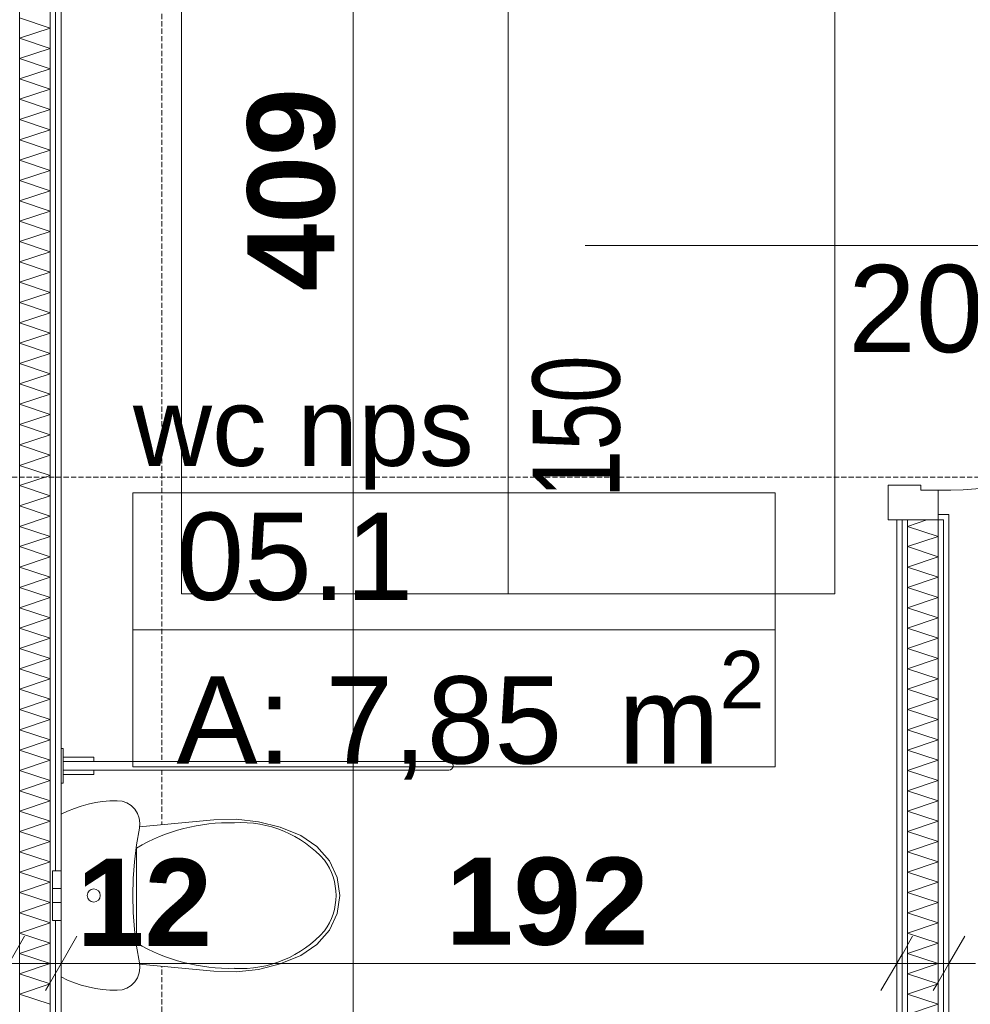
# Model space of a CAD drawing. Extents: x -7314 to 11761, y 144 to 9383.
# Tile 132 of 193: x 2996 to 3215, y 8366 to 8592. Entities that reach past the tile are written whole.
import ezdxf
from ezdxf.xclip import XClip

# ---------------------------------------------------------------- set-up
doc = ezdxf.new("R2010")
doc.units = 0
doc.header["$MEASUREMENT"] = 0
doc.header["$XCLIPFRAME"] = 0
doc.linetypes.add('Krawędzie ukryte', pattern=[68, 48, -20])
doc.linetypes.add('Wipeout_Contour', pattern=[20000, 0, -20000])
for name, color, linetype in [('FORMA - Arch 01 - 220-A Ściany', 7, 'Continuous'), ('FORMA - Arch 01 - 410-K Osie', 7, 'Continuous'), ('FORMA - Arch 01 - 540-I Ogrzewanie', 7, 'Continuous'), ('FORMA - Arch 02 - Strefy', 7, 'Continuous'), ('FORMA - Arch 04 - Wymiary ogólne', 7, 'Continuous')]:
    doc.layers.add(name, color=color, linetype=linetype)
doc.styles.add('STYL_AUTOMATYCZNY_2', font='arial.ttf')
doc.styles.add('STYL_AUTOMATYCZNY_7', font='arial.ttf', dxfattribs={"width": 0.7})
doc.styles.add('STYL_AUTOMATYCZNY_9', font='arial.ttf')
pattern_1 = [(0, (4185.3, -5972.398), (0, 7.5), [0, -7.5])]

# ---------------------------------------------------------------- blocks, each defined once
blk = doc.blocks.new('*X151')
at = {"layer": 'FORMA - Arch 01 - 220-A Ściany', "color": 7, "linetype": 'Continuous', "lineweight": 5, "ltscale": 0.025}
for p, q in [((3003.37, 8589.94), (2996.37, 8592.27)), ((2996.37, 8587.6), (3003.37, 8589.94)), ((3003.37, 8585.27), (2996.37, 8587.6)), ((2996.37, 8582.94), (3003.37, 8585.27)), ((3003.37, 8580.6), (2996.37, 8582.94)), ((2996.37, 8578.27), (3003.37, 8580.6)), ((3003.37, 8575.94), (2996.37, 8578.27)), ((2996.37, 8573.6), (3003.37, 8575.94)), ((3003.37, 8571.27), (2996.37, 8573.6)), ((2996.37, 8568.94), (3003.37, 8571.27)), ((3003.37, 8566.6), (2996.37, 8568.94)), ((2996.37, 8564.27), (3003.37, 8566.6)), ((3003.37, 8561.94), (2996.37, 8564.27)), ((2996.37, 8559.6), (3003.37, 8561.94)), ((3003.37, 8557.27), (2996.37, 8559.6)), ((2996.37, 8554.94), (3003.37, 8557.27)), ((3003.37, 8552.6), (2996.37, 8554.94)), ((2996.37, 8550.27), (3003.37, 8552.6)), ((3003.37, 8547.94), (2996.37, 8550.27)), ((2996.37, 8545.6), (3003.37, 8547.94)), ((3003.37, 8543.27), (2996.37, 8545.6)), ((2996.37, 8540.94), (3003.37, 8543.27)), ((3003.37, 8538.6), (2996.37, 8540.94)), ((2996.37, 8536.27), (3003.37, 8538.6)), ((3003.37, 8533.94), (2996.37, 8536.27)), ((2996.37, 8531.6), (3003.37, 8533.94)), ((3003.37, 8529.27), (2996.37, 8531.6)), ((2996.37, 8526.94), (3003.37, 8529.27)), ((3003.37, 8524.6), (2996.37, 8526.94)), ((2996.37, 8522.27), (3003.37, 8524.6)), ((3003.37, 8519.94), (2996.37, 8522.27)), ((2996.37, 8517.6), (3003.37, 8519.94)), ((3003.37, 8515.27), (2996.37, 8517.6)), ((2996.37, 8512.94), (3003.37, 8515.27)), ((3003.37, 8510.6), (2996.37, 8512.94)), ((2996.37, 8508.27), (3003.37, 8510.6)), ((3003.37, 8505.94), (2996.37, 8508.27)), ((2996.37, 8503.6), (3003.37, 8505.94)), ((3003.37, 8501.27), (2996.37, 8503.6)), ((2996.37, 8498.94), (3003.37, 8501.27)), ((3003.37, 8496.6), (2996.37, 8498.94)), ((2996.37, 8494.27), (3003.37, 8496.6)), ((3003.37, 8491.94), (2996.37, 8494.27)), ((2996.37, 8489.6), (3003.37, 8491.94)), ((3003.37, 8487.27), (2996.37, 8489.6)), ((2996.37, 8484.94), (3003.37, 8487.27)), ((3003.37, 8482.6), (2996.37, 8484.94)), ((2996.37, 8480.27), (3003.37, 8482.6)), ((3003.37, 8477.94), (2996.37, 8480.27)), ((2996.37, 8475.6), (3003.37, 8477.94)), ((3003.37, 8473.27), (2996.37, 8475.6)), ((2996.37, 8470.94), (3003.37, 8473.27)), ((3003.37, 8468.6), (2996.37, 8470.94)), ((2996.37, 8466.27), (3003.37, 8468.6)), ((3003.37, 8463.94), (2996.37, 8466.27)), ((2996.37, 8461.6), (3003.37, 8463.94)), ((3003.37, 8459.27), (2996.37, 8461.6)), ((2996.37, 8456.94), (3003.37, 8459.27)), ((3003.37, 8454.6), (2996.37, 8456.94)), ((2996.37, 8452.27), (3003.37, 8454.6)), ((3003.37, 8449.94), (2996.37, 8452.27)), ((2996.37, 8447.6), (3003.37, 8449.94)), ((3003.37, 8445.27), (2996.37, 8447.6)), ((2996.37, 8442.94), (3003.37, 8445.27)), ((3003.37, 8440.6), (2996.37, 8442.94)), ((2996.37, 8438.27), (3003.37, 8440.6)), ((3003.37, 8435.94), (2996.37, 8438.27)), ((2996.37, 8433.6), (3003.37, 8435.94)), ((3003.37, 8431.27), (2996.37, 8433.6)), ((2996.37, 8428.94), (3003.37, 8431.27)), ((3003.37, 8426.6), (2996.37, 8428.94)), ((2996.37, 8424.27), (3003.37, 8426.6)), ((3003.37, 8421.94), (2996.37, 8424.27)), ((2996.37, 8419.6), (3003.37, 8421.94)), ((3003.37, 8417.27), (2996.37, 8419.6)), ((2996.37, 8414.94), (3003.37, 8417.27)), ((3003.37, 8412.6), (2996.37, 8414.94)), ((2996.37, 8410.27), (3003.37, 8412.6)), ((3003.37, 8407.94), (2996.37, 8410.27)), ((2996.37, 8405.6), (3003.37, 8407.94)), ((3003.37, 8403.27), (2996.37, 8405.6)), ((2996.37, 8400.94), (3003.37, 8403.27)), ((3003.37, 8398.6), (2996.37, 8400.94)), ((2996.37, 8396.27), (3003.37, 8398.6)), ((3003.37, 8393.94), (2996.37, 8396.27)), ((2996.37, 8391.6), (3003.37, 8393.94)), ((3003.37, 8389.27), (2996.37, 8391.6)), ((2996.37, 8386.94), (3003.37, 8389.27)), ((3003.37, 8384.6), (2996.37, 8386.94)), ((2996.37, 8382.27), (3003.37, 8384.6)), ((3003.37, 8379.94), (2996.37, 8382.27)), ((2996.37, 8377.6), (3003.37, 8379.94)), ((3003.37, 8375.27), (2996.37, 8377.6)), ((2996.37, 8372.94), (3003.37, 8375.27)), ((3003.37, 8370.6), (2996.37, 8372.94)), ((2996.37, 8368.27), (3003.37, 8370.6)), ((3003.37, 8365.94), (2996.37, 8368.27))]:
    blk.add_line(p, q, dxfattribs=at)
blk = doc.blocks.new('*X153')
at = {"layer": 'FORMA - Arch 01 - 220-A Ściany', "color": 7, "linetype": 'Continuous', "lineweight": 5, "ltscale": 0.025}
for p, q in [((3200.21, 8475.6), (3204.61, 8477.07)), ((3207.21, 8473.27), (3200.21, 8475.6)), ((3200.21, 8470.94), (3207.21, 8473.27)), ((3207.21, 8468.6), (3200.21, 8470.94)), ((3200.21, 8466.27), (3207.21, 8468.6)), ((3207.21, 8463.94), (3200.21, 8466.27)), ((3200.21, 8461.6), (3207.21, 8463.94)), ((3207.21, 8459.27), (3200.21, 8461.6)), ((3200.21, 8456.94), (3207.21, 8459.27)), ((3207.21, 8454.6), (3200.21, 8456.94)), ((3200.21, 8452.27), (3207.21, 8454.6)), ((3207.21, 8449.94), (3200.21, 8452.27)), ((3200.21, 8447.6), (3207.21, 8449.94)), ((3207.21, 8445.27), (3200.21, 8447.6)), ((3200.21, 8442.94), (3207.21, 8445.27)), ((3207.21, 8440.6), (3200.21, 8442.94)), ((3200.21, 8438.27), (3207.21, 8440.6)), ((3207.21, 8435.94), (3200.21, 8438.27)), ((3200.21, 8433.6), (3207.21, 8435.94)), ((3207.21, 8431.27), (3200.21, 8433.6)), ((3200.21, 8428.94), (3207.21, 8431.27)), ((3207.21, 8426.6), (3200.21, 8428.94)), ((3200.21, 8424.27), (3207.21, 8426.6)), ((3207.21, 8421.94), (3200.21, 8424.27)), ((3200.21, 8419.6), (3207.21, 8421.94)), ((3207.21, 8417.27), (3200.21, 8419.6)), ((3200.21, 8414.94), (3207.21, 8417.27)), ((3207.21, 8412.6), (3200.21, 8414.94)), ((3200.21, 8410.27), (3207.21, 8412.6)), ((3207.21, 8407.94), (3200.21, 8410.27)), ((3200.21, 8405.6), (3207.21, 8407.94)), ((3207.21, 8403.27), (3200.21, 8405.6)), ((3200.21, 8400.94), (3207.21, 8403.27)), ((3207.21, 8398.6), (3200.21, 8400.94)), ((3200.21, 8396.27), (3207.21, 8398.6)), ((3207.21, 8393.94), (3200.21, 8396.27)), ((3200.21, 8391.6), (3207.21, 8393.94)), ((3207.21, 8389.27), (3200.21, 8391.6)), ((3200.21, 8386.94), (3207.21, 8389.27)), ((3207.21, 8384.6), (3200.21, 8386.94)), ((3200.21, 8382.27), (3207.21, 8384.6)), ((3207.21, 8379.94), (3200.21, 8382.27)), ((3200.21, 8377.6), (3207.21, 8379.94)), ((3207.21, 8375.27), (3200.21, 8377.6)), ((3200.21, 8372.94), (3207.21, 8375.27)), ((3207.21, 8370.6), (3200.21, 8372.94)), ((3200.21, 8368.27), (3207.21, 8370.6)), ((3207.21, 8365.94), (3200.21, 8368.27)), ((3200.21, 8363.6), (3207.21, 8365.94)), ((3207.21, 8361.27), (3200.21, 8363.6)), ((3200.21, 8358.94), (3207.21, 8361.27)), ((3207.21, 8356.6), (3200.21, 8358.94)), ((3200.21, 8354.27), (3207.21, 8356.6)), ((3207.21, 8351.94), (3200.21, 8354.27)), ((3200.21, 8349.6), (3207.21, 8351.94)), ((3207.21, 8347.27), (3200.21, 8349.6)), ((3201.59, 8345.4), (3207.21, 8347.27))]:
    blk.add_line(p, q, dxfattribs=at)
blk = doc.blocks.new('Rysunek_1_1', base_point=(4185.3, -5972.4))
at = {"layer": 'FORMA - Arch 01 - 220-A Ściany', "linetype": 'Continuous', "lineweight": 5}
h = blk.add_hatch(dxfattribs=at)
h.set_pattern_fill('Gips_0001', style=0, pattern_type=2)
h.set_pattern_definition(pattern_1)
h.paths.add_polyline_path([(2995.12, 8741.9), (2995.12, 8347.9), (2996.37, 8347.9), (2996.37, 8741.9)])
at = {"layer": 'FORMA - Arch 01 - 220-A Ściany', "color": 7, "linetype": 'Continuous', "lineweight": 13, "ltscale": 0.025}
blk.add_arc((3207.21, 8596.27), 112.4, 270, 0, dxfattribs=at)
at = {"color": 254, "linetype": 'Wipeout_Contour', "lineweight": 0, "ltscale": 35995.17002}
blk.add_wipeout([(3208.46, 8477.07), (3208.46, 8337.15), (3209.71, 8337.15), (3209.71, 8477.07)], dxfattribs=at).dxf.layer = 'FORMA - Arch 01 - 220-A Ściany'
at = {"color": 254, "linetype": 'Wipeout_Contour', "lineweight": 0, "ltscale": 36392.855395}
blk.add_wipeout([(3197.71, 8756.9), (3005.87, 8756.9), (3005.87, 8347.9), (3197.71, 8347.9)], dxfattribs=at).dxf.layer = 'FORMA - Arch 02 - Strefy'
at = {"layer": 'FORMA - Arch 01 - 220-A Ściany', "linetype": 'Continuous', "lineweight": 5}
h = blk.add_hatch(dxfattribs=at)
h.set_pattern_fill('Gips_0001', style=0, pattern_type=2)
h.set_pattern_definition(pattern_1)
h.paths.add_polyline_path([(3208.46, 8477.07), (3208.46, 8337.15), (3209.71, 8337.15), (3209.71, 8477.07)])
at = {"color": 7, "linetype": 'Continuous', "lineweight": 13, "ltscale": 0.025}
for p, q in [((3033.5, 8610.15), (3033.5, 8460.15)), ((3108.5, 8610.15), (3108.5, 8460.15)), ((3183.5, 8460.15), (3183.5, 8610.15)), ((3033.5, 8460.15), (3183.5, 8460.15))]:
    blk.add_line(p, q, dxfattribs=at)
at = {"layer": 'FORMA - Arch 01 - 220-A Ściany', "color": 7, "linetype": 'Continuous', "lineweight": 15, "ltscale": 0.025}
blk.add_line((3126.18, 8540.07), (3217.8, 8540.07), dxfattribs=at)
at = {"layer": 'FORMA - Arch 01 - 410-K Osie', "color": 7, "linetype": 'Krawędzie ukryte', "lineweight": 13, "ltscale": 0.025}
blk.add_line((3029.04, 5890.7), (3029.04, 8978.35), dxfattribs=at)
at = {"layer": 'FORMA - Arch 02 - Strefy', "color": 7, "linetype": 'Continuous', "lineweight": 13, "ltscale": 0.025}
for p, q in [((3022.37, 8483.31), (3169.83, 8483.31)), ((3022.37, 8451.88), (3022.37, 8483.31)), ((3169.83, 8483.31), (3169.83, 8451.88)), ((3169.83, 8451.88), (3022.37, 8451.88)), ((3022.37, 8451.88), (3169.83, 8451.88)), ((3169.83, 8451.88), (3169.83, 8420.45))]:
    blk.add_line(p, q, dxfattribs=at)
at = {"layer": 'FORMA - Arch 04 - Wymiary ogólne', "color": 154, "linetype": 'Continuous', "lineweight": 13, "ltscale": 0.025}
for p, q in [((3209.71, 8384.7), (3209.71, 8365.95)), ((3215.82, 8375.32), (3209.71, 8375.32))]:
    blk.add_line(p, q, dxfattribs=at)
at = {"color": 7, "linetype": 'Continuous', "lineweight": 25, "insert": (3124.24, 8482.18), "char_height": 20, "attachment_point": 4, "rotation": 90, "style": 'STYL_AUTOMATYCZNY_7'}
blk.add_mtext('\\A1;{\\pql;\\fArial|b0|i0|c238|p0;\\W0.700000;150}', dxfattribs=at)
at = {"layer": 'FORMA - Arch 01 - 220-A Ściany', "color": 7, "linetype": 'Continuous', "lineweight": 13, "insert": (3186.56, 8509.73), "char_height": 20, "attachment_point": 7, "style": 'STYL_AUTOMATYCZNY_2'}
blk.add_mtext('\\A1;{\\pql;\\pt0;\\fArial|b0|i0|c238|p0;\\W1.000000;200\\fArial|b0|i0|c238|p0;\\W1.000000;\\A1{\\H.66x;\\S^  ;}\\fArial|b0|i0|c238|p0;\\W1.000000;\\fArial|b0|i0|c238|p0;\\W1.000000;}', dxfattribs=at)
at = {"layer": 'FORMA - Arch 04 - Wymiary ogólne', "color": 154, "linetype": 'Continuous', "lineweight": 13, "insert": (3068.92, 8529.52), "char_height": 20, "width": 45.7634, "attachment_point": 7, "rotation": 90, "style": 'STYL_AUTOMATYCZNY_9'}
blk.add_mtext('\\A1;{\\pql;\\fArial|b1|i0|c238|p0;\\W1.000000;409}', dxfattribs=at)
at = {"layer": 'FORMA - Arch 04 - Wymiary ogólne', "color": 154, "linetype": 'Continuous', "lineweight": 13, "insert": (3094.16, 8379.32), "char_height": 20, "width": 45.7634, "attachment_point": 7, "style": 'STYL_AUTOMATYCZNY_9'}
blk.add_mtext('\\A1;{\\pql;\\fArial|b1|i0|c238|p0;\\W1.000000;192}', dxfattribs=at)
at = {"color": 254, "linetype": 'Wipeout_Contour', "lineweight": 0, "ltscale": 36232.801799}
blk.add_wipeout([(3005.87, 8347.9), (3005.87, 8741.9), (3004.62, 8741.9), (3004.62, 8347.9)], dxfattribs=at).dxf.layer = 'FORMA - Arch 01 - 220-A Ściany'
at = {"color": 254, "linetype": 'Wipeout_Contour', "lineweight": 0, "ltscale": 35999.932961}
blk.add_wipeout([(3197.71, 8347.9), (3198.96, 8347.9), (3198.96, 8477.07), (3197.71, 8477.07)], dxfattribs=at).dxf.layer = 'FORMA - Arch 01 - 220-A Ściany'
at = {"layer": 'FORMA - Arch 01 - 220-A Ściany', "linetype": 'Continuous', "lineweight": 5}
h = blk.add_hatch(dxfattribs=at)
h.set_pattern_fill('Gips_0001', style=0, pattern_type=2)
h.set_pattern_definition(pattern_1)
h.paths.add_polyline_path([(3005.87, 8347.9), (3005.87, 8741.9), (3004.62, 8741.9), (3004.62, 8347.9)])
h = blk.add_hatch(dxfattribs=at)
h.set_pattern_fill('Gips_0001', style=0, pattern_type=2)
h.set_pattern_definition(pattern_1)
h.paths.add_polyline_path([(3197.71, 8347.9), (3198.96, 8347.9), (3198.96, 8477.07), (3197.71, 8477.07)])
at = {"layer": 'FORMA - Arch 01 - 220-A Ściany', "color": 7, "linetype": 'Continuous', "lineweight": 15, "ltscale": 0.025, "flags": 128}
for points in [[(3005.87, 8347.9), (3005.87, 8741.9)], [(3197.71, 8477.07), (3197.71, 8347.9)]]:
    blk.add_lwpolyline(points, dxfattribs=at)
at = {"layer": 'FORMA - Arch 04 - Wymiary ogólne', "color": 154, "linetype": 'Continuous', "lineweight": 13, "ltscale": 0.025}
blk.add_line((3197.71, 8384.7), (3197.71, 8365.95), dxfattribs=at)
at = {"color": 254, "linetype": 'Wipeout_Contour', "lineweight": 0, "ltscale": 35995.720485}
blk.add_wipeout([(3207.21, 8338.4), (3208.46, 8338.4), (3208.46, 8477.07), (3207.21, 8477.07)], dxfattribs=at).dxf.layer = 'FORMA - Arch 01 - 220-A Ściany'
at = {"layer": 'FORMA - Arch 01 - 220-A Ściany', "linetype": 'Continuous', "lineweight": 5}
h = blk.add_hatch(dxfattribs=at)
h.set_pattern_fill('Gips_0001', style=0, pattern_type=2)
h.set_pattern_definition(pattern_1)
h.paths.add_polyline_path([(3207.21, 8338.4), (3208.46, 8338.4), (3208.46, 8477.07), (3207.21, 8477.07)])
at = {"color": 254, "linetype": 'Wipeout_Contour', "lineweight": 0, "ltscale": 36231.142557}
blk.add_wipeout([(3004.62, 8347.9), (3004.62, 8741.9), (3003.37, 8741.9), (3003.37, 8347.9)], dxfattribs=at).dxf.layer = 'FORMA - Arch 01 - 220-A Ściany'
at = {"color": 254, "linetype": 'Wipeout_Contour', "lineweight": 0, "ltscale": 35999.375772}
blk.add_wipeout([(3198.96, 8477.07), (3198.96, 8346.65), (3200.21, 8346.65), (3200.21, 8477.07)], dxfattribs=at).dxf.layer = 'FORMA - Arch 01 - 220-A Ściany'
at = {"color": 254, "linetype": 'Wipeout_Contour', "lineweight": 0, "ltscale": 35764.580192}
blk.add_wipeout([(3006.37, 8424.65), (3005.87, 8424.65), (3005.87, 8416.65), (3006.37, 8416.65)], dxfattribs=at).dxf.layer = 'FORMA - Arch 01 - 540-I Ogrzewanie'
at = {"layer": 'FORMA - Arch 01 - 220-A Ściany', "linetype": 'Continuous', "lineweight": 5}
h = blk.add_hatch(dxfattribs=at)
h.set_pattern_fill('Gips_0001', style=0, pattern_type=2)
h.set_pattern_definition(pattern_1)
h.paths.add_polyline_path([(3004.62, 8347.9), (3004.62, 8741.9), (3003.37, 8741.9), (3003.37, 8347.9)])
h = blk.add_hatch(dxfattribs=at)
h.set_pattern_fill('Gips_0001', style=0, pattern_type=2)
h.set_pattern_definition(pattern_1)
h.paths.add_polyline_path([(3198.96, 8477.07), (3198.96, 8346.65), (3200.21, 8346.65), (3200.21, 8477.07)])
at = {"layer": 'FORMA - Arch 01 - 220-A Ściany', "color": 7, "linetype": 'Continuous', "lineweight": 13, "ltscale": 0.025}
for p, q in [((3004.62, 8347.9), (3004.62, 8741.9)), ((3198.96, 8477.07), (3198.96, 8346.65))]:
    blk.add_line(p, q, dxfattribs=at)
at = {"layer": 'FORMA - Arch 01 - 220-A Ściany', "color": 7, "linetype": 'Continuous', "lineweight": 15, "ltscale": 0.025}
blk.add_line((3198.96, 8477.07), (3197.71, 8477.07), dxfattribs=at)
at = {"layer": 'FORMA - Arch 01 - 540-I Ogrzewanie', "color": 6, "linetype": 'Continuous', "lineweight": 15, "ltscale": 0.025, "flags": 128}
blk.add_lwpolyline([(3006.37, 8424.65), (3006.37, 8416.65), (3005.87, 8416.65), (3005.87, 8424.65)], close=True, dxfattribs=at)
at = {"color": 254, "linetype": 'Wipeout_Contour', "lineweight": 0, "ltscale": 36225.673549}
blk.add_wipeout([(2996.37, 8741.9), (2996.37, 8347.9), (3003.37, 8347.9), (3003.37, 8741.9)], dxfattribs=at).dxf.layer = 'FORMA - Arch 01 - 220-A Ściany'
at = {"color": 254, "linetype": 'Wipeout_Contour', "lineweight": 0, "ltscale": 36002.913425}
blk.add_wipeout([(3200.21, 8345.4), (3207.21, 8345.4), (3207.21, 8477.07), (3200.21, 8477.07)], dxfattribs=at).dxf.layer = 'FORMA - Arch 01 - 220-A Ściany'
at = {"color": 254, "linetype": 'Wipeout_Contour', "lineweight": 0, "ltscale": 35769.628192}
blk.add_wipeout([(3006.37, 8422.65), (3006.37, 8418.65), (3013.37, 8418.65), (3013.37, 8422.65)], dxfattribs=at).dxf.layer = 'FORMA - Arch 01 - 540-I Ogrzewanie'
at = {"layer": 'FORMA - Arch 01 - 220-A Ściany', "color": 7, "linetype": 'Continuous', "lineweight": 13, "ltscale": 0.025}
for p, q in [((2996.37, 8741.9), (2996.37, 8347.9)), ((3003.37, 8347.9), (3003.37, 8741.9)), ((3200.21, 8477.07), (3200.21, 8346.65))]:
    blk.add_line(p, q, dxfattribs=at)
at = {"layer": 'FORMA - Arch 01 - 220-A Ściany', "color": 7, "linetype": 'Continuous', "lineweight": 15, "ltscale": 0.025}
blk.add_line((3200.21, 8477.07), (3198.96, 8477.07), dxfattribs=at)
at = {"layer": 'FORMA - Arch 01 - 410-K Osie', "color": 7, "linetype": 'Krawędzie ukryte', "lineweight": 13, "ltscale": 0.025}
blk.add_line((3420.76, 8486.9), (587.6, 8486.9), dxfattribs=at)
at = {"layer": 'FORMA - Arch 01 - 540-I Ogrzewanie', "color": 6, "linetype": 'Continuous', "lineweight": 15, "ltscale": 0.025, "flags": 128}
blk.add_lwpolyline([(3006.37, 8422.65), (3013.37, 8422.65), (3013.37, 8418.65), (3006.37, 8418.65)], close=True, dxfattribs=at)
at = {"layer": 'FORMA - Arch 04 - Wymiary ogólne', "color": 154, "linetype": 'Continuous', "lineweight": 13, "ltscale": 0.025}
for p, q in [((2990.27, 8369.07), (2997.48, 8381.57)), ((3194.1, 8369.07), (3201.32, 8381.57)), ((3206.1, 8369.07), (3213.32, 8381.57)), ((3209.71, 8375.32), (3197.71, 8375.32))]:
    blk.add_line(p, q, dxfattribs=at)
at = {"color": 7, "linetype": 'Continuous', "lineweight": 13, "ltscale": 0.025}
for name in ['*X151', '*X153']:
    blk.add_blockref(name, (0, 0), dxfattribs=at)
at = {"color": 254, "linetype": 'Wipeout_Contour', "lineweight": 0, "ltscale": 45321.537277}
blk.add_wipeout([(3209.71, 8478.32), (3207.21, 8478.32), (3207.21, 8477.07), (3208.46, 8477.07), (3209.71, 8477.07)], dxfattribs=at).dxf.layer = 'FORMA - Arch 01 - 220-A Ściany'
at = {"color": 254, "linetype": 'Wipeout_Contour', "lineweight": 0, "ltscale": 80682.05559}
blk.add_wipeout([(3006.37, 8421.65), (3006.37, 8419.65), (3094.87, 8419.65), (3094.87, 8419.65), (3095.58, 8419.94), (3095.87, 8420.65), (3095.58, 8421.35), (3094.87, 8421.65), (3094.87, 8421.65)], dxfattribs=at).dxf.layer = 'FORMA - Arch 01 - 540-I Ogrzewanie'
at = {"color": 254, "linetype": 'Wipeout_Contour', "lineweight": 0, "ltscale": 35669.166253}
blk.add_wipeout([(3005.87, 8396.6), (3003.87, 8396.6), (3003.87, 8394.93), (3005.87, 8394.93)], dxfattribs=at).dxf.layer = 'FORMA - Arch 01 - 540-I Ogrzewanie'
at = {"color": 254, "linetype": 'Wipeout_Contour', "lineweight": 0, "ltscale": 35655.987008}
blk.add_wipeout([(3005.87, 8392.5), (3003.87, 8392.5), (3003.87, 8392.03), (3005.87, 8392.03)], dxfattribs=at).dxf.layer = 'FORMA - Arch 01 - 540-I Ogrzewanie'
at = {"layer": 'FORMA - Arch 01 - 220-A Ściany', "linetype": 'Continuous', "lineweight": 5}
h = blk.add_hatch(dxfattribs=at)
h.set_pattern_fill('Gips_0001', style=0, pattern_type=2)
h.set_pattern_definition(pattern_1)
h.paths.add_polyline_path([(3209.71, 8478.32), (3207.21, 8478.32), (3207.21, 8477.07), (3208.46, 8477.07), (3209.71, 8477.07)])
at = {"layer": 'FORMA - Arch 01 - 220-A Ściany', "color": 7, "linetype": 'Continuous', "lineweight": 15, "ltscale": 0.025}
for p, q in [((3207.21, 8478.32), (3209.71, 8478.32)), ((3207.21, 8477.07), (3207.21, 8478.32)), ((3209.71, 8477.07), (3209.71, 8478.32)), ((3209.71, 8477.07), (3209.71, 8478.32)), ((3207.21, 8477.07), (3200.21, 8477.07))]:
    blk.add_line(p, q, dxfattribs=at)
at = {"layer": 'FORMA - Arch 01 - 220-A Ściany', "color": 7, "linetype": 'Continuous', "lineweight": 13, "ltscale": 0.025}
for p, q in [((3207.21, 8345.4), (3207.21, 8477.07)), ((3208.46, 8477.07), (3207.21, 8477.07)), ((3208.46, 8338.4), (3208.46, 8477.07))]:
    blk.add_line(p, q, dxfattribs=at)
at = {"layer": 'FORMA - Arch 01 - 220-A Ściany', "color": 7, "linetype": 'Continuous', "lineweight": 15, "ltscale": 0.025, "flags": 128}
blk.add_lwpolyline([(3209.71, 8337.15), (3209.71, 8477.07)], dxfattribs=at)
at = {"layer": 'FORMA - Arch 01 - 540-I Ogrzewanie', "color": 6, "linetype": 'Continuous', "lineweight": 15, "ltscale": 0.025}
blk.add_line((3005.87, 8396.6), (3003.87, 8396.6), dxfattribs=at)
at = {"layer": 'FORMA - Arch 01 - 540-I Ogrzewanie', "color": 6, "linetype": 'Continuous', "lineweight": 15, "ltscale": 0.025, "flags": 128}
blk.add_lwpolyline([(3006.37, 8421.65), (3006.37, 8419.65), (3094.87, 8419.65, 1), (3094.87, 8421.65)], format="xyb", close=True, dxfattribs=at)
at = {"layer": 'FORMA - Arch 02 - Strefy', "color": 7, "linetype": 'Continuous', "lineweight": 13, "ltscale": 0.025}
for p, q in [((3022.37, 8420.45), (3022.37, 8451.88)), ((3169.83, 8420.45), (3022.37, 8420.45))]:
    blk.add_line(p, q, dxfattribs=at)
at = {"layer": 'FORMA - Arch 04 - Wymiary ogólne', "color": 154, "linetype": 'Continuous', "lineweight": 13, "ltscale": 0.025}
blk.add_line((3072.92, 8347.9), (3072.92, 8756.9), dxfattribs=at)
at = {"color": 254, "linetype": 'Wipeout_Contour', "lineweight": 0, "ltscale": 35652.974302}
blk.add_wipeout([(3005.87, 8392.03), (3003.87, 8392.03), (3003.87, 8390.9), (3005.87, 8390.9)], dxfattribs=at).dxf.layer = 'FORMA - Arch 01 - 540-I Ogrzewanie'
at = {"color": 254, "linetype": 'Wipeout_Contour', "lineweight": 0, "ltscale": 54398.228556}
blk.add_wipeout([(3195.71, 8485.07), (3195.71, 8477.07), (3207.21, 8477.07), (3207.21, 8483.87), (3203.21, 8483.87), (3203.21, 8485.07)], dxfattribs=at).dxf.layer = 'FORMA - Arch 01 - 220-A Ściany'
at = {"color": 254, "linetype": 'Wipeout_Contour', "lineweight": 0, "ltscale": 35661.445932}
blk.add_wipeout([(3005.87, 8394.93), (3003.87, 8394.93), (3003.87, 8392.5), (3005.87, 8392.5)], dxfattribs=at).dxf.layer = 'FORMA - Arch 01 - 540-I Ogrzewanie'
at = {"color": 254, "linetype": 'Wipeout_Contour', "lineweight": 0, "ltscale": 35648.713773}
blk.add_wipeout([(3005.87, 8390.9), (3003.87, 8390.9), (3003.87, 8389.77), (3005.87, 8389.77)], dxfattribs=at).dxf.layer = 'FORMA - Arch 01 - 540-I Ogrzewanie'
at = {"layer": 'FORMA - Arch 01 - 220-A Ściany', "color": 7, "linetype": 'Continuous', "lineweight": 15, "ltscale": 0.025}
for p, q in [((3195.71, 8485.07), (3203.21, 8485.07)), ((3195.71, 8477.07), (3195.71, 8485.07)), ((3203.21, 8485.07), (3203.21, 8483.87)), ((3203.21, 8483.87), (3207.21, 8483.87)), ((3207.21, 8483.87), (3207.21, 8477.07)), ((3207.21, 8478.32), (3209.71, 8478.32)), ((3207.21, 8477.07), (3195.71, 8477.07)), ((3198.96, 8477.07), (3197.71, 8477.07)), ((3198.96, 8477.07), (3197.71, 8477.07)), ((3200.21, 8477.07), (3198.96, 8477.07)), ((3200.21, 8477.07), (3198.96, 8477.07)), ((3207.21, 8477.07), (3200.21, 8477.07)), ((3207.21, 8477.07), (3200.21, 8477.07))]:
    blk.add_line(p, q, dxfattribs=at)
at = {"layer": 'FORMA - Arch 01 - 540-I Ogrzewanie', "color": 6, "linetype": 'Continuous', "lineweight": 15, "ltscale": 0.025}
for p, q in [((3003.87, 8396.6), (3003.87, 8394.93)), ((3003.87, 8394.93), (3003.87, 8392.5)), ((3005.87, 8396.6), (3005.87, 8394.93)), ((3005.87, 8394.93), (3005.87, 8392.5)), ((3003.87, 8392.5), (3003.87, 8392.03)), ((3005.87, 8392.5), (3003.87, 8392.5)), ((3005.87, 8392.5), (3005.87, 8392.03)), ((3003.87, 8392.03), (3003.87, 8390.9)), ((3005.87, 8392.03), (3005.87, 8390.9))]:
    blk.add_line(p, q, dxfattribs=at)
at = {"color": 254, "linetype": 'Wipeout_Contour', "lineweight": 0, "ltscale": 35645.70118}
blk.add_wipeout([(3005.87, 8389.77), (3003.87, 8389.77), (3003.87, 8389.3), (3005.87, 8389.3)], dxfattribs=at).dxf.layer = 'FORMA - Arch 01 - 540-I Ogrzewanie'
at = {"color": 254, "linetype": 'Wipeout_Contour', "lineweight": 0, "ltscale": 35640.242499}
blk.add_wipeout([(3003.87, 8389.3), (3003.87, 8386.87), (3005.87, 8386.87), (3005.87, 8389.3)], dxfattribs=at).dxf.layer = 'FORMA - Arch 01 - 540-I Ogrzewanie'
at = {"layer": 'FORMA - Arch 01 - 540-I Ogrzewanie', "color": 6, "linetype": 'Continuous', "lineweight": 15, "ltscale": 0.025}
for p, q in [((3003.87, 8390.9), (3003.87, 8389.77)), ((3005.87, 8390.9), (3005.87, 8389.77)), ((3003.87, 8389.77), (3003.87, 8389.3)), ((3005.87, 8389.3), (3003.87, 8389.3)), ((3005.87, 8389.77), (3005.87, 8389.3))]:
    blk.add_line(p, q, dxfattribs=at)
at = {"color": 254, "linetype": 'Wipeout_Contour', "lineweight": 0, "ltscale": 35632.522995}
blk.add_wipeout([(3005.87, 8386.87), (3003.87, 8386.87), (3003.87, 8385.2), (3005.87, 8385.2)], dxfattribs=at).dxf.layer = 'FORMA - Arch 01 - 540-I Ogrzewanie'
at = {"layer": 'FORMA - Arch 01 - 540-I Ogrzewanie', "color": 6, "linetype": 'Continuous', "lineweight": 15, "ltscale": 0.025}
for p, q in [((3003.87, 8389.3), (3003.87, 8386.87)), ((3005.87, 8389.3), (3005.87, 8386.87)), ((3003.87, 8386.87), (3003.87, 8385.2)), ((3005.87, 8386.87), (3005.87, 8385.2)), ((3005.87, 8385.2), (3003.87, 8385.2))]:
    blk.add_line(p, q, dxfattribs=at)
at = {"color": 254, "linetype": 'Wipeout_Contour', "lineweight": 0, "ltscale": 169646.67578}
blk.add_wipeout([(3051.22, 8407.84), (3046.08, 8408.39), (3040.91, 8408.23), (3005.87, 8404.99), (3005.87, 8376.8), (3040.91, 8373.56), (3046.08, 8373.41), (3051.22, 8373.95), (3056.19, 8375.2), (3060.88, 8377.1), (3064.6, 8379.66), (3067.46, 8382.96), (3069.25, 8386.79), (3069.87, 8390.9), (3069.25, 8395), (3067.46, 8398.83), (3064.6, 8402.14), (3060.88, 8404.7), (3056.19, 8406.6)], dxfattribs=at).dxf.layer = 'FORMA - Arch 01 - 540-I Ogrzewanie'
at = {"layer": 'FORMA - Arch 01 - 540-I Ogrzewanie', "color": 6, "linetype": 'Continuous', "lineweight": 15, "ltscale": 0.025}
for p, q in [((3023.18, 8390.9), (3023.18, 8401.79)), ((3023.18, 8380), (3023.18, 8390.9))]:
    blk.add_line(p, q, dxfattribs=at)
at = {"layer": 'FORMA - Arch 01 - 540-I Ogrzewanie', "color": 6, "linetype": 'Continuous', "lineweight": 15, "ltscale": 0.025, "flags": 128}
blk.add_lwpolyline([(3051.22, 8407.84), (3056.19, 8406.6), (3060.88, 8404.7), (3064.6, 8402.14), (3067.46, 8398.83), (3069.25, 8395), (3069.87, 8390.9), (3069.25, 8386.79), (3067.46, 8382.96), (3064.6, 8379.66), (3060.88, 8377.1), (3056.19, 8375.2), (3051.22, 8373.95), (3046.08, 8373.41), (3040.91, 8373.56), (3005.87, 8376.8), (3005.87, 8404.99), (3040.91, 8408.23), (3046.08, 8408.39)], close=True, dxfattribs=at)
at = {"layer": 'FORMA - Arch 01 - 540-I Ogrzewanie', "color": 6, "linetype": 'Continuous', "lineweight": 15, "ltscale": 0.025}
for centre, major_axis, start_param, end_param in [((3044.67, 8365.09), (42.55, 0), 1.547181, 2.100201), ((3047.1, 8381.95), (25.71, 0), 0.725939, 1.626528), ((3055.15, 8390.82), (13.86, 0), 0.005861, 0.632505), ((3055.15, 8390.98), (13.86, 0), 5.650681, 6.277324), ((3047.1, 8399.84), (25.71, 0), 4.656662, 5.55725), ((3044.67, 8416.71), (42.55, 0), 4.182987, 4.736007)]:
    blk.add_ellipse(centre, major_axis=major_axis, ratio=0.999377, start_param=start_param, end_param=end_param, dxfattribs=at)
at = {"layer": 'FORMA - Arch 02 - Strefy', "color": 7, "linetype": 'Continuous', "lineweight": 13, "char_height": 20, "attachment_point": 1, "style": 'STYL_AUTOMATYCZNY_2'}
for s, insert in [('\\A1;{\\pql;\\pt0,460;\\fArial|b0|i0|c238|p0;\\W1.000000;05.1\\fArial|b0|i0|c238|p0;\\W1.000000;\\A1{\\H.66x;\\S^  ;}\\fArial|b0|i0|c238|p0;\\W1.000000;\\fArial|b0|i0|c238|p0;\\W1.000000;\\A1{\\H.66x;\\S^  ;}}', (3032.37, 8478.73)), ('\\A1;{\\pql;\\pt0,460;\\fArial|b0|i0|c238|p0;\\W1.000000;A: 7,85\\fArial|b0|i0|c238|p0;\\W1.000000;\\A1{\\H.66x;\\S^  ;}\\fArial|b0|i0|c238|p0;\\W1.000000; m\\fArial|b0|i0|c238|p0;\\W1.000000;\\A1{\\H.66x;\\S2^  ;}}', (3032.37, 8447.02))]:
    blk.add_mtext(s, dxfattribs=dict(at, insert=insert))
at = {"color": 254, "linetype": 'Wipeout_Contour', "lineweight": 0, "ltscale": 365601.297167}
blk.add_wipeout([(3005.87, 8409.57), (3005.87, 8372.22), (3007.38, 8371.51), (3008.93, 8370.89), (3010.51, 8370.36), (3012.12, 8369.93), (3013.75, 8369.59), (3015.4, 8369.34), (3017.06, 8369.2), (3018.72, 8369.15), (3019.87, 8369.28), (3020.97, 8369.65), (3021.96, 8370.26), (3022.79, 8371.08), (3023.42, 8372.05), (3023.82, 8373.14), (3023.97, 8374.29), (3023.87, 8375.45), (3023.19, 8379.28), (3022.7, 8383.13), (3022.41, 8387.01), (3022.32, 8390.9), (3022.41, 8394.78), (3022.7, 8398.66), (3023.19, 8402.52), (3023.87, 8406.35), (3023.97, 8407.5), (3023.82, 8408.65), (3023.42, 8409.74), (3022.79, 8410.72), (3021.96, 8411.53), (3020.97, 8412.14), (3019.87, 8412.52), (3018.72, 8412.65), (3017.06, 8412.6), (3015.4, 8412.45), (3013.75, 8412.21), (3012.12, 8411.87), (3010.51, 8411.43), (3008.93, 8410.9), (3007.38, 8410.28)], dxfattribs=at).dxf.layer = 'FORMA - Arch 01 - 540-I Ogrzewanie'
at = {"layer": 'FORMA - Arch 01 - 540-I Ogrzewanie', "color": 6, "linetype": 'Continuous', "lineweight": 15, "ltscale": 0.025, "flags": 128}
blk.add_lwpolyline([(3005.87, 8409.57), (3007.38, 8410.28), (3008.93, 8410.9), (3010.51, 8411.43), (3012.12, 8411.87), (3013.75, 8412.21), (3015.4, 8412.45), (3017.06, 8412.6), (3018.72, 8412.65), (3019.87, 8412.52), (3020.97, 8412.14), (3021.96, 8411.53), (3022.79, 8410.72), (3023.42, 8409.74), (3023.82, 8408.65), (3023.97, 8407.5), (3023.87, 8406.35), (3023.19, 8402.52), (3022.7, 8398.66), (3022.41, 8394.78), (3022.32, 8390.9), (3022.41, 8387.01), (3022.7, 8383.13), (3023.19, 8379.28), (3023.87, 8375.45), (3023.97, 8374.29), (3023.82, 8373.14), (3023.42, 8372.05), (3022.79, 8371.08), (3021.96, 8370.26), (3020.97, 8369.65), (3019.87, 8369.28), (3018.72, 8369.15), (3017.06, 8369.2), (3015.4, 8369.34), (3013.75, 8369.59), (3012.12, 8369.93), (3010.51, 8370.36), (3008.93, 8370.89), (3007.38, 8371.51), (3005.87, 8372.22)], close=True, dxfattribs=at)
at = {"layer": 'FORMA - Arch 01 - 540-I Ogrzewanie', "color": 6, "linetype": 'Continuous', "lineweight": 15, "ltscale": 0.025}
blk.add_ellipse((3013.37, 8390.9), major_axis=(0, 1.5), ratio=0.999724, dxfattribs=at)
at = {"layer": 'FORMA - Arch 04 - Wymiary ogólne', "color": 154, "linetype": 'Continuous', "lineweight": 13, "ltscale": 0.025}
for p, q in [((3005.87, 8384.7), (3005.87, 8365.95)), ((3002.27, 8369.07), (3009.48, 8381.57)), ((3005.87, 8375.32), (2993.87, 8375.32)), ((3197.71, 8375.32), (3005.87, 8375.32))]:
    blk.add_line(p, q, dxfattribs=at)
at = {"layer": 'FORMA - Arch 02 - Strefy', "color": 7, "linetype": 'Continuous', "lineweight": 13, "insert": (3022.37, 8507.48), "char_height": 18, "attachment_point": 1, "style": 'STYL_AUTOMATYCZNY_2'}
blk.add_mtext('\\A1;{\\pql;\\pt0,460;\\fArial|b0|i0|c238|p0;\\W1.000000;wc nps\\fArial|b0|i0|c238|p0;\\W1.000000;\\A1{\\H.66x;\\S^  ;}\\fArial|b0|i0|c238|p0;\\W1.000000;\\fArial|b0|i0|c238|p0;\\W1.000000;\\A1{\\H.66x;\\S^  ;}}', dxfattribs=at)
at = {"layer": 'FORMA - Arch 04 - Wymiary ogólne', "color": 154, "linetype": 'Continuous', "lineweight": 13, "insert": (3009.49, 8379.32), "char_height": 20, "width": 30.509, "attachment_point": 7, "style": 'STYL_AUTOMATYCZNY_9'}
blk.add_mtext('\\A1;{\\pql;\\fArial|b1|i0|c238|p0;\\W1.000000;12}', dxfattribs=at)

msp = doc.modelspace()

# ---------------------------------------------------------------- block references
at = {"lineweight": 20}
ref = msp.add_blockref('Rysunek_1_1', (4185.29965, -5972.39804), dxfattribs=at)
XClip(ref).set_block_clipping_path([(254.0251470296, 246.5573808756), (9689.7973583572, 9358.9497337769)])

doc.saveas('drawing.dxf')
